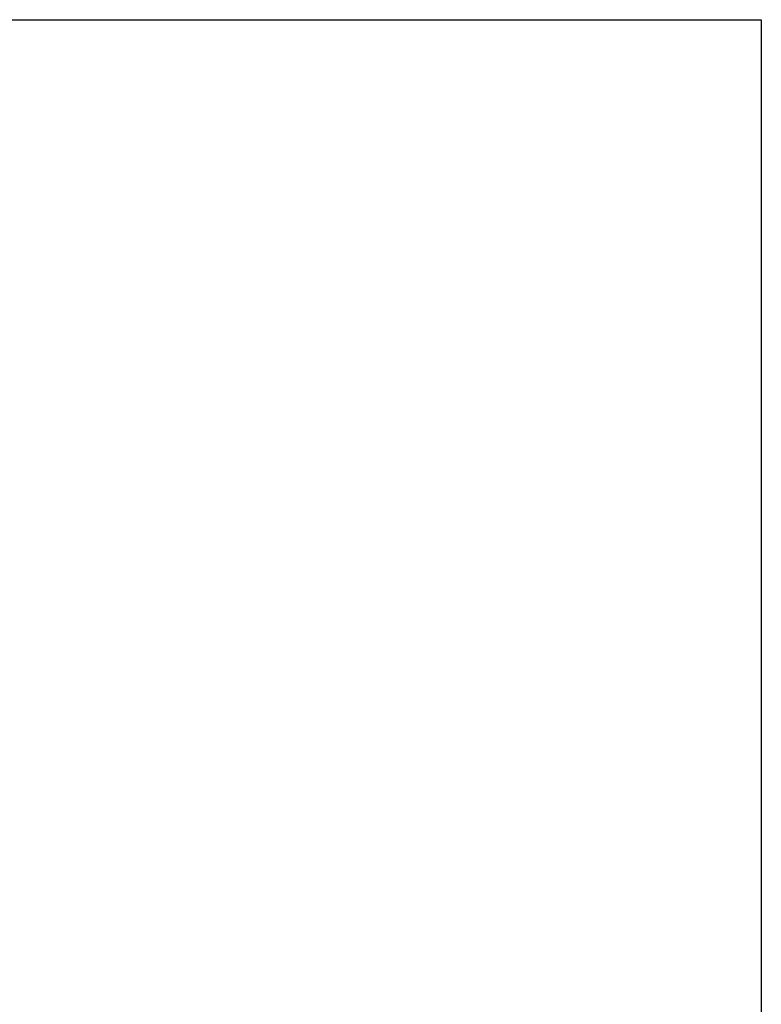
# Model space of a CAD drawing. Header units: millimetres. Extents: x 1690 to 10670, y 1931 to 4673.
# Tile 34 of 48: x 5564 to 5712, y 3399 to 3596. Entities that reach past the tile are written whole.
import ezdxf

# ---------------------------------------------------------------- set-up
doc = ezdxf.new("R2010")
doc.units = ezdxf.units.MM

msp = doc.modelspace()

# ---------------------------------------------------------------- linework, layer by layer
at = {"color": 1}
msp.add_lwpolyline([(4807.658535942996, 3596.431267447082), (5712.016726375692, 3596.431267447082), (5712.016726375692, 3010.576274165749), (4807.658535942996, 3010.576274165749)], close=True, dxfattribs=at)

doc.saveas('drawing.dxf')
